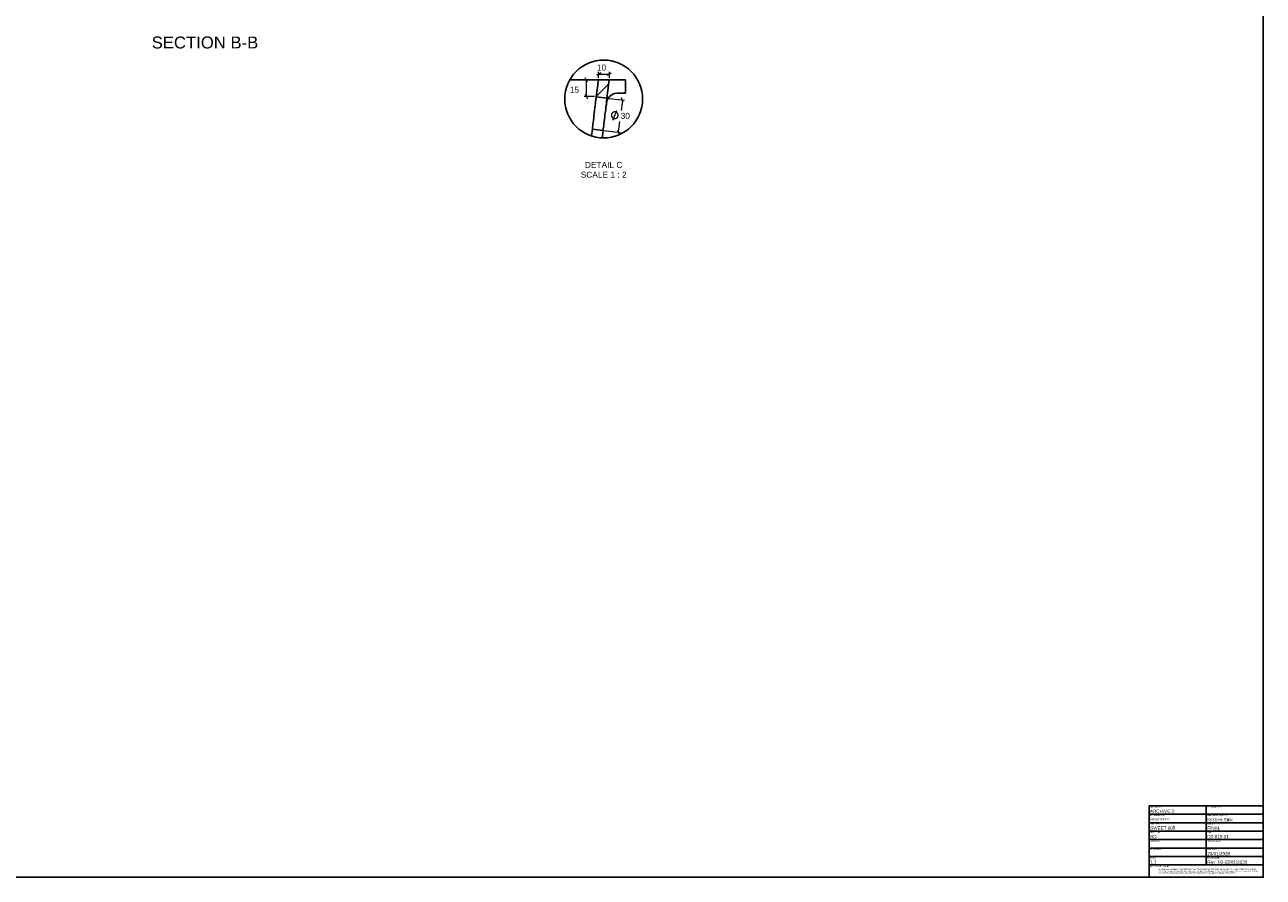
# Model space of a CAD drawing. Header units: millimetres. Extents: x 311 to 2694, y -2066 to 503.
# Tile 5 of 7: x 1555 to 2694, y -1180 to -396. Entities that reach past the tile are written whole.
import ezdxf

# ---------------------------------------------------------------- set-up
doc = ezdxf.new("R2010")
doc.units = ezdxf.units.MM
for name, color, linetype in [('Capa 1', 7, 'Continuous'), ('DUPONT CARTIGLIO', 7, 'Continuous'), ('DUPONT CORIAN DIMENSIONS', 7, 'Continuous')]:
    doc.layers.add(name, color=color, linetype=linetype)
doc.styles.add('DUPONT SMALL TEXT', font='arial.ttf', dxfattribs={"height": 5})
doc.styles.get("Standard").update_dxf_attribs({"font": 'arial.ttf'})

msp = doc.modelspace()

# ---------------------------------------------------------------- linework, layer by layer
at = {"layer": 'Capa 1', "color": 8, "lineweight": 18, "true_color": 0x808080}
for points in [[(2085, -440.6), (2080.9, -442.7)], [(2082.9, -445.1), (2082.9, -439.6)], [(2082.9, -441.6), (2092.9, -441.6)], [(2090.9, -442.7), (2094.9, -440.6)], [(2092.9, -445.1), (2092.9, -439.6)], [(2072.6, -449.1), (2070.6, -445)], [(2071.6, -447.1), (2071.6, -461.5)], [(2079.1, -462.2), (2069.6, -462.2)], [(2070.6, -460.2), (2072.6, -464.3)], [(2071.6, -462.2), (2071.6, -461.5)], [(2092.6, -464.1), (2106.8, -465.8)], [(2104.8, -465.6), (2103.8, -475.1)], [(2105.6, -467.7), (2104.1, -463.5)], [(2100.9, -479.5), (2100.9, -479.2), (2100.8, -478.8), (2100.7, -478.5), (2100.6, -478.2), (2100.4, -477.8), (2100.2, -477.5), (2099.9, -477.3), (2099.7, -477), (2099.4, -476.8), (2099.1, -476.7), (2098.7, -476.6), (2098.4, -476.5), (2098, -476.4), (2097.7, -476.4), (2097.3, -476.5), (2097, -476.6), (2096.7, -476.6), (2096.3, -476.8), (2096, -477), (2095.8, -477.2), (2095.5, -477.4), (2095.3, -477.7), (2095, -478), (2094.9, -478.3), (2094.8, -478.7), (2094.7, -479), (2094.7, -479.4), (2094.7, -479.7), (2094.7, -480.1), (2094.8, -480.4), (2094.9, -480.7), (2095, -481.1), (2095.3, -481.3), (2095.5, -481.6), (2095.8, -481.9), (2096, -482.1), (2096.3, -482.3), (2096.7, -482.4), (2097, -482.5), (2097.3, -482.6), (2097.7, -482.6), (2098, -482.6), (2098.4, -482.5), (2098.7, -482.5), (2099.1, -482.3), (2099.4, -482.2), (2099.7, -482), (2099.9, -481.8), (2100.2, -481.5), (2100.4, -481.2), (2100.6, -480.9), (2100.7, -480.6), (2100.8, -480.2), (2100.9, -479.9), (2100.9, -479.5)], [(2096, -484), (2099.6, -475.1)], [(2101.2, -495.2), (2102.4, -485.3)], [(2087.7, -493.6), (2103.2, -495.5)], [(2100.4, -493.1), (2102, -497.4)]]:
    msp.add_lwpolyline(points, dxfattribs=at)
at = {"layer": 'Capa 1', "lineweight": 25}
for points in [[(2055.8, -446.9), (2092.7, -447.1)], [(2080.7, -462.6), (2082.7, -447.1)], [(2090.6, -463.8), (2092.7, -447.1)], [(2092.7, -447.1), (2093.2, -447.1), (2095, -447.1), (2097.7, -447.1), (2101.4, -447.1), (2104.4, -447.1), (2107.7, -447.1)], [(2107.7, -459.2), (2107.7, -447.1)], [(2080.7, -462.6), (2080.7, -462.8), (2080.7, -463.3), (2080.5, -464.2), (2080.4, -465.4), (2080.2, -466.8), (2080, -468.6), (2079.8, -470.7), (2079.5, -472.8), (2079.3, -475.1), (2079, -477.4), (2078.6, -479.7), (2078.4, -482), (2078.1, -484.1), (2077.9, -486.2), (2077.7, -488), (2077.5, -489.4), (2077.4, -490.6), (2077.2, -491.5), (2077.2, -492), (2077.2, -492.4)], [(2080.7, -462.6), (2090.6, -463.8)], [(2090.2, -467.2), (2090.2, -466.3), (2090.4, -465.8), (2090.4, -465.1), (2090.6, -464.7), (2090.6, -464.2), (2090.6, -464), (2090.6, -463.8)], [(2100.1, -459.2), (2097.7, -459.4), (2095.4, -460.3), (2092.9, -462.4), (2091.1, -464.9), (2090.6, -465.9), (2090.4, -467.2)], [(2107.7, -459.2), (2103.6, -459.2), (2100.1, -459.2)], [(2090.2, -467.9), (2090.1, -469.6), (2089.7, -471.8), (2089.5, -473.9), (2089.2, -476.2), (2088.8, -478.5), (2088.7, -480.8), (2088.3, -483), (2088.1, -485.3), (2087.8, -487.3), (2087.6, -489), (2087.4, -490.6), (2087.2, -491.9), (2087.2, -492.7), (2087.1, -493.3), (2087.1, -493.5)], [(2090.4, -467.2), (2090.2, -467.9)], [(2090.4, -467.2), (2090.2, -467.2)], [(2076.4, -498.6), (2077.2, -492.4)], [(2087.1, -493.5), (2077.2, -492.4)], [(2086.2, -500.8), (2087.1, -493.5)]]:
    msp.add_lwpolyline(points, dxfattribs=at)
at = {"layer": 'Capa 1', "lineweight": 18}
msp.add_lwpolyline([(2092.2, -450.6), (2080.9, -462.1)], dxfattribs=at)
at = {"layer": 'DUPONT CARTIGLIO'}
for p, q in [((2641.7, -1114.4), (2641.7, -1168.9)), ((2589.2, -1122.2), (2694.2, -1122.2)), ((2589.2, -1130), (2694.2, -1130)), ((2589.2, -1137.8), (2694.2, -1137.8)), ((2589.2, -1145.6), (2694.2, -1145.6)), ((2589.2, -1153.4), (2694.2, -1153.4)), ((2589.2, -1161.2), (2694.2, -1161.2)), ((2589.2, -1168.9), (2694.2, -1168.9))]:
    msp.add_line(p, q, dxfattribs=at)
msp.add_lwpolyline([(310.8, 503.3), (2694.2, 503.3), (2694.2, -1180.1), (310.8, -1180.1), (310.8, 503.3)], dxfattribs=at)
msp.add_lwpolyline([(2589.2, -1114.4), (2694.2, -1114.4), (2694.2, -1180.1), (2589.2, -1180.1)], close=True, dxfattribs=at)
at = {"layer": 'DUPONT CORIAN DIMENSIONS', "color": 7}
msp.add_circle((2087.6, -464.6), 35.8, dxfattribs=at)

# ---------------------------------------------------------------- texts
at = {"insert": (2590.2, -1126), "char_height": 1.7, "width": 81.107, "attachment_point": 1}
msp.add_mtext('SWEET 805.DXF', dxfattribs=at)
at = {"layer": 'Capa 1', "attachment_point": 5}
for s, insert, char_height in [('SECTION B-B', (1720.9, -412.7), 10.99), ('DETAIL C', (2087.6, -525.2), 5.49), ('SCALE 1 : 2', (2087.6, -534.2), 5.495)]:
    msp.add_mtext(s, dxfattribs=dict(at, insert=insert, char_height=char_height))
at = {"layer": 'Capa 1', "color": 250, "true_color": 0x333333, "char_height": 5.495, "attachment_point": 7}
for s, insert in [('{\\fArial Unicode MS|b0|i0|c0|p34;\\W1.00024; 10 }', (2079.2, -438.5)), ('\\fArial Unicode MS|b0|i0|c0|p34;\\W1.00024; 15 ', (2054.3, -458.8)), ('{\\fArial Unicode MS|b0|i0|c0|p34;\\W1.00024;30 }', (2103.2, -482.9))]:
    msp.add_mtext(s, dxfattribs=dict(at, insert=insert))
at = {"layer": 'DUPONT CARTIGLIO', "attachment_point": 1, "style": 'DUPONT SMALL TEXT'}
for s, width, insert, char_height in [('ARCHIVE NBR:', 20.592, (2590.3, -1115.2), 1), ('CUSTOMER NAME:', 20.592, (2642.8, -1115.2), 1), ('ARCHIVE 3', 94.033, (2590, -1117.9), 3), ('FILE NAME/FORMAT:', 20.592, (2590.3, -1123), 1), ('APPLICATION/DESCRIPTION:', 20.592, (2642.8, -1123), 1), ('Kitchen Sink', 94.033, (2642.8, -1125.7), 3), ('MODEL NAME:', 20.592, (2590.3, -1130.8), 1), ('SWEET 805', 94.033, (2590.3, -1133.5), 3), ('CREATED BY:', 20.592, (2590.3, -1138.6), 1), ('DOCUMENT STATUS:', 20.592, (2642.8, -1130.8), 1), ('CODE:', 20.592, (2642.8, -1138.6), 1), ('FINAL', 94.033, (2642.8, -1133.5), 3), ('APPROVED BY:', 20.592, (2590.3, -1146.4), 1), ('SD', 94.033, (2590.3, -1141.3), 3), ('APPROVAL DATE:', 20.592, (2642.8, -1146.4), 1), ('D3-810-01', 94.033, (2642.8, -1141.3), 3), ('LAUNCH DATE:', 20.592, (2590.3, -1154.2), 1), ('DATE OF ISSUE:', 20.592, (2642.8, -1154.2), 1), ('23/01/2020', 94.033, (2642.8, -1156.9), 3), ('SCALE:', 20.592, (2590.3, -1162), 1), ('DISCLAIMER/COPYRIGHT:', 20.592, (2590.3, -1169.8), 1), ('1:1', 94.033, (2590.3, -1164.4), 3), ('REV. NBR/DATE:', 20.592, (2642.8, -1162), 1), ('Rev. 03-23/01/2020', 94.033, (2642.8, -1164.7), 3)]:
    msp.add_mtext_dynamic_manual_height_columns(s, width=width, gutter_width=25, heights=[0], dxfattribs=dict(at, insert=insert, char_height=char_height))
at = {"layer": 'DUPONT CARTIGLIO', "color": 1, "insert": (2591.5, -1172.4), "char_height": 1, "attachment_point": 1, "style": 'DUPONT SMALL TEXT'}
msp.add_mtext_dynamic_manual_height_columns("\\pl6;{\\fArial|b0|i1|c0|p34;\\C256;THIS DRAWING HAS BEEN FURNISHED BY DU PONT DE NEMOURS INC. THE INFORMATION AND KNOW-HOW THEREON MAY NOT BE USED NOR THE DRAWING REPRODUCED WITHOUT THE WRITTEN PERMISSION OF DU PONT DE NEMOURS INC. ALL REPRODUCTIONS IN WHOLE OR IN PART, INCLUDING VENDOR'S SHOP DRAWINGS, SHALL BEAR OR REFER TO THIS STAMP}", width=97.397, gutter_width=25, heights=[0], dxfattribs=at)

doc.saveas('drawing.dxf')
